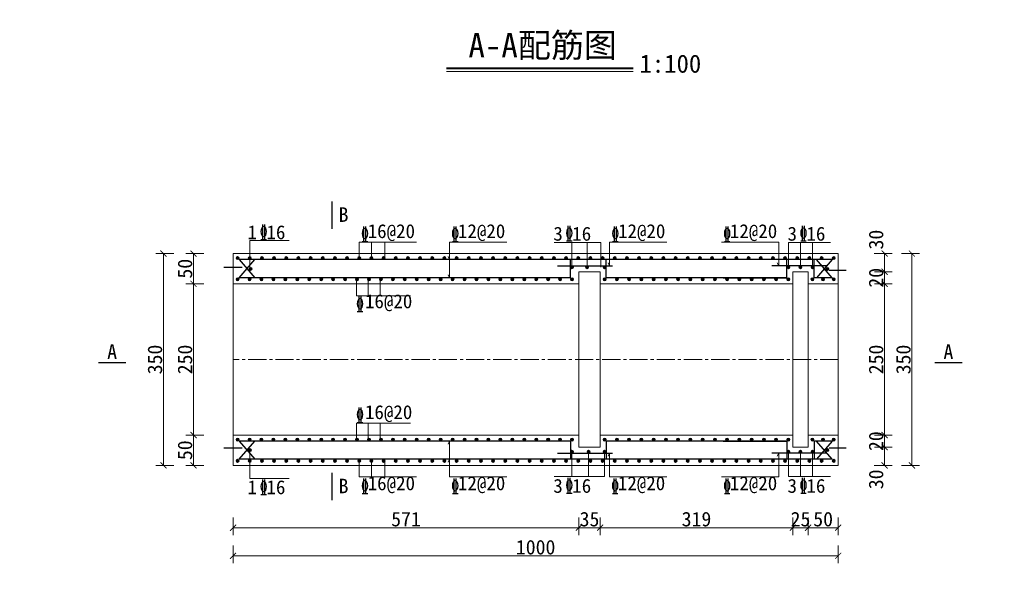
# Model space of a CAD drawing. Extents: x -13074 to 1448651, y 3648755 to 8081248.
# Tile 104 of 173: x 560778 to 560940, y 3858561 to 3858653. Entities that reach past the tile are written whole.
import ezdxf

# ---------------------------------------------------------------- set-up
doc = ezdxf.new("R2010")
doc.units = 0
doc.header["$PDMODE"] = 32
doc.header["$PDSIZE"] = 0.2
doc.linetypes.add('CENTER2', pattern=[1.125, 0.75, -0.125, 0.125, -0.125])
doc.layers.get('0').update_dxf_attribs({"linetype": 'CONTINUOUS'})
doc.layers.get('Defpoints').update_dxf_attribs({"linetype": 'CONTINUOUS'})
for name, color, linetype, lineweight in [('0.09标注线', 3, 'CONTINUOUS', 9), ('0.13填充', 8, 'CONTINUOUS', 9), ('0.30粗线', 7, 'CONTINUOUS', 30), ('0.30红', 1, 'CONTINUOUS', 30), ('文字', 7, 'CONTINUOUS', 15), ('新建路', 7, 'CONTINUOUS', 40), ('细实线', 3, 'CONTINUOUS', 20)]:
    doc.layers.add(name, color=color, linetype=linetype, lineweight=lineweight)
doc.layers.add('PUB_DIM', color=3, linetype='CONTINUOUS')
doc.styles.add('-仿宋_GB2312', font='FangSong_GB2312.ttf')
doc.styles.add('CHX-1', font='tssdeng.shx', dxfattribs={"width": 0.7, "height": 300, "bigfont": 'atssdchn.shx'})
doc.styles.add('TSSD_Dimension', font='tssdeng.shx', dxfattribs={"width": 0.7, "bigfont": '1hztxt.shx'})
doc.dimstyles.new('TSSD_100_100', dxfattribs={"dimtxt": 300, "dimasz": 100, "dimexe": 100, "dimexo": 250, "dimgap": 100, "dimtad": 1, "dimdec": 0, "dimzin": 0, "dimdsep": 46, "dimtxsty": 'TSSD_Dimension', "dimblk": 'ARCHTICK', "dimcen": 0, "dimdle": 100, "dimclrt": 7, "dimadec": 0, "dimazin": 0, "dimtfac": 1, "dimtdec": 0, "dimtix": 1, "dimtmove": 2, "dimatfit": 3, "dimfxl": 1, "dimtolj": 1, "dimtzin": 0, "dimarcsym": 0})
doc.dimstyles.new('zzzz STANDARD', dxfattribs={"dimtxt": 2.3, "dimasz": 1, "dimexe": 1.25, "dimexo": 1.5, "dimgap": 0.2, "dimtad": 1, "dimdec": 0, "dimlfac": 10, "dimzin": 0, "dimdsep": 46, "dimtxsty": '-仿宋_GB2312', "dimblk": 'ARCHTICK', "dimcen": 0.09, "dimadec": 0, "dimazin": 0, "dimtfac": 1, "dimtdec": 0, "dimtix": 1, "dimtmove": 2, "dimatfit": 3, "dimfxl": 1.7, "dimfxlon": 1, "dimtolj": 1, "dimtzin": 0, "dimlwd": 9, "dimlwe": 9, "dimarcsym": 0})

# ---------------------------------------------------------------- blocks, each defined once
blk = doc.blocks.new('_ARCHTICK')
at = {"color": 0, "linetype": 'ByBlock', "const_width": 0.15}
blk.add_lwpolyline([(-0.5, -0.5), (0.5, 0.5)], dxfattribs=at)
blk = doc.blocks.new('*D2534')
at = {"layer": 'Defpoints', "color": 0, "linetype": 'Continuous', "lineweight": 13}
for p in [(560905.51, 3858582.75, -0.66), (560908.02, 3858582.75, -1.2), (560908.02, 3858569.45)]:
    blk.add_point(p, dxfattribs=at)
at = {"layer": '新建路', "color": 0, "linetype": 'Continuous', "lineweight": 9}
for p, q in [((560905.51, 3858571.15), (560905.51, 3858568.2)), ((560908.02, 3858571.14), (560908.02, 3858568.2)), ((560905.51, 3858569.45), (560904.51, 3858569.45)), ((560905.51, 3858569.45), (560908.02, 3858569.45)), ((560908.02, 3858569.45), (560909.02, 3858569.45))]:
    blk.add_line(p, q, dxfattribs=at)
blk.add_blockref('_ARCHTICK', (560905.51, 3858569.45), dxfattribs=at)
at = {"layer": '新建路', "color": 0, "linetype": 'Continuous', "lineweight": 9, "rotation": 180}
blk.add_blockref('_ARCHTICK', (560908.02, 3858569.45), dxfattribs=at)
at = {"layer": '新建路', "color": 0, "linetype": 'Continuous', "lineweight": 13, "insert": (560906.77, 3858570.85), "char_height": 2.4, "attachment_point": 5, "style": '-仿宋_GB2312'}
blk.add_mtext('\\A1;25', dxfattribs=at)
blk = doc.blocks.new('*D2536')
at = {"layer": 'Defpoints', "color": 0, "linetype": 'Continuous', "lineweight": 13}
for p in [(560813.01, 3858579.75, -0.06), (560913.01, 3858579.75), (560813.01, 3858564.81)]:
    blk.add_point(p, dxfattribs=at)
at = {"layer": '新建路', "color": 0, "linetype": 'Continuous', "lineweight": 9}
for p, q in [((560813.01, 3858566.51), (560813.01, 3858563.56)), ((560913.01, 3858566.51), (560913.01, 3858563.56)), ((560913.01, 3858564.81), (560813.01, 3858564.81))]:
    blk.add_line(p, q, dxfattribs=at)
at = {"layer": '新建路', "color": 0, "linetype": 'Continuous', "lineweight": 9, "rotation": 180}
blk.add_blockref('_ARCHTICK', (560813.01, 3858564.81), dxfattribs=at)
at = {"layer": '新建路', "color": 0, "linetype": 'Continuous', "lineweight": 9}
blk.add_blockref('_ARCHTICK', (560913.01, 3858564.81), dxfattribs=at)
at = {"layer": '新建路', "color": 0, "linetype": 'Continuous', "lineweight": 13, "insert": (560863.01, 3858566.21), "char_height": 2.4, "attachment_point": 5, "style": '-仿宋_GB2312'}
blk.add_mtext('\\A1;1000', dxfattribs=at)
blk = doc.blocks.new('*D2537')
at = {"layer": 'Defpoints', "color": 0, "linetype": 'Continuous', "lineweight": 13}
for p in [(560813.01, 3858614.75, -0.06), (560806.48, 3858609.75), (560813.01, 3858609.75, -0.06)]:
    blk.add_point(p, dxfattribs=at)
at = {"layer": '新建路', "color": 0, "linetype": 'Continuous', "lineweight": 9}
for p, q in [((560808.18, 3858614.75), (560805.23, 3858614.75)), ((560806.48, 3858614.75), (560806.48, 3858609.75)), ((560808.18, 3858609.75), (560805.23, 3858609.75))]:
    blk.add_line(p, q, dxfattribs=at)
for p, rotation in [((560806.48, 3858614.75), 90), ((560806.48, 3858609.75), 270)]:
    blk.add_blockref('_ARCHTICK', p, dxfattribs=dict(at, rotation=rotation))
at = {"layer": '新建路', "color": 0, "linetype": 'Continuous', "lineweight": 13, "insert": (560805.08, 3858612.25), "char_height": 2.4, "attachment_point": 5, "rotation": 90, "style": '-仿宋_GB2312'}
blk.add_mtext('\\A1;50', dxfattribs=at)
blk = doc.blocks.new('*D2538')
at = {"layer": 'Defpoints', "color": 0, "linetype": 'Continuous', "lineweight": 13}
for p in [(560813.01, 3858609.75, -0.06), (560806.48, 3858584.75), (560813.01, 3858584.75, -0.06)]:
    blk.add_point(p, dxfattribs=at)
at = {"layer": '新建路', "color": 0, "linetype": 'Continuous', "lineweight": 9}
for p, q in [((560808.18, 3858609.75), (560805.23, 3858609.75)), ((560806.48, 3858609.75), (560806.48, 3858584.75)), ((560808.18, 3858584.75), (560805.23, 3858584.75))]:
    blk.add_line(p, q, dxfattribs=at)
for p, rotation in [((560806.48, 3858609.75), 90), ((560806.48, 3858584.75), 270)]:
    blk.add_blockref('_ARCHTICK', p, dxfattribs=dict(at, rotation=rotation))
at = {"layer": '新建路', "color": 0, "linetype": 'Continuous', "lineweight": 13, "insert": (560805.08, 3858597.25), "char_height": 2.4, "attachment_point": 5, "rotation": 90, "style": '-仿宋_GB2312'}
blk.add_mtext('\\A1;250', dxfattribs=at)
blk = doc.blocks.new('*D2539')
at = {"layer": 'Defpoints', "color": 0, "linetype": 'Continuous', "lineweight": 13}
for p in [(560813.01, 3858584.75, -0.06), (560806.48, 3858579.75), (560813.01, 3858579.75, -0.06)]:
    blk.add_point(p, dxfattribs=at)
at = {"layer": '新建路', "color": 0, "linetype": 'Continuous', "lineweight": 9}
for p, q in [((560808.18, 3858584.75), (560805.23, 3858584.75)), ((560806.48, 3858584.75), (560806.48, 3858579.75)), ((560808.18, 3858579.75), (560805.23, 3858579.75))]:
    blk.add_line(p, q, dxfattribs=at)
for p, rotation in [((560806.48, 3858584.75), 90), ((560806.48, 3858579.75), 270)]:
    blk.add_blockref('_ARCHTICK', p, dxfattribs=dict(at, rotation=rotation))
at = {"layer": '新建路', "color": 0, "linetype": 'Continuous', "lineweight": 13, "insert": (560805.08, 3858582.25), "char_height": 2.4, "attachment_point": 5, "rotation": 90, "style": '-仿宋_GB2312'}
blk.add_mtext('\\A1;50', dxfattribs=at)
blk = doc.blocks.new('*D2541')
at = {"layer": 'Defpoints', "color": 0, "linetype": 'Continuous', "lineweight": 13}
for p in [(560913.01, 3858614.75), (560908.02, 3858611.75, -1.2), (560920.67, 3858611.75)]:
    blk.add_point(p, dxfattribs=at)
at = {"layer": '新建路', "color": 0, "linetype": 'Continuous', "lineweight": 9}
for p, q in [((560918.97, 3858614.75), (560921.92, 3858614.75)), ((560920.67, 3858614.75), (560920.67, 3858611.75)), ((560918.98, 3858611.75), (560921.92, 3858611.75))]:
    blk.add_line(p, q, dxfattribs=at)
for p, rotation in [((560920.67, 3858614.75), 90), ((560920.67, 3858611.75), 270)]:
    blk.add_blockref('_ARCHTICK', p, dxfattribs=dict(at, rotation=rotation))
at = {"layer": '新建路', "color": 0, "linetype": 'Continuous', "lineweight": 13, "insert": (560919.27, 3858617.06), "char_height": 2.4, "attachment_point": 5, "rotation": 90, "style": '-仿宋_GB2312'}
blk.add_mtext('\\A1;30', dxfattribs=at)
blk = doc.blocks.new('*D2542')
at = {"layer": 'Defpoints', "color": 0, "linetype": 'Continuous', "lineweight": 13}
for p in [(560908.02, 3858611.75, -1.2), (560913.01, 3858609.75, -1.04), (560920.67, 3858609.75)]:
    blk.add_point(p, dxfattribs=at)
at = {"layer": '新建路', "color": 0, "linetype": 'Continuous', "lineweight": 9}
for p, q in [((560918.98, 3858611.75), (560921.92, 3858611.75)), ((560920.67, 3858611.75), (560920.67, 3858612.75)), ((560920.67, 3858611.75), (560920.67, 3858609.75)), ((560918.99, 3858609.75), (560921.92, 3858609.75)), ((560920.67, 3858609.75), (560920.67, 3858608.75))]:
    blk.add_line(p, q, dxfattribs=at)
for p, rotation in [((560920.67, 3858611.75), 270), ((560920.67, 3858609.75), 90)]:
    blk.add_blockref('_ARCHTICK', p, dxfattribs=dict(at, rotation=rotation))
at = {"layer": '新建路', "color": 0, "linetype": 'Continuous', "lineweight": 13, "insert": (560919.27, 3858610.75), "char_height": 2.4, "attachment_point": 5, "rotation": 90, "style": '-仿宋_GB2312'}
blk.add_mtext('\\A1;20', dxfattribs=at)
blk = doc.blocks.new('*D2543')
at = {"layer": 'Defpoints', "color": 0, "linetype": 'Continuous', "lineweight": 13}
for p in [(560913.01, 3858609.75, -1.04), (560913.02, 3858584.75, -0.6), (560920.67, 3858584.75)]:
    blk.add_point(p, dxfattribs=at)
at = {"layer": '新建路', "color": 0, "linetype": 'Continuous', "lineweight": 9}
for p, q in [((560918.99, 3858609.75), (560921.92, 3858609.75)), ((560920.67, 3858609.75), (560920.67, 3858584.75)), ((560918.98, 3858584.75), (560921.92, 3858584.75))]:
    blk.add_line(p, q, dxfattribs=at)
for p, rotation in [((560920.67, 3858609.75), 90), ((560920.67, 3858584.75), 270)]:
    blk.add_blockref('_ARCHTICK', p, dxfattribs=dict(at, rotation=rotation))
at = {"layer": '新建路', "color": 0, "linetype": 'Continuous', "lineweight": 13, "insert": (560919.27, 3858597.25), "char_height": 2.4, "attachment_point": 5, "rotation": 90, "style": '-仿宋_GB2312'}
blk.add_mtext('\\A1;250', dxfattribs=at)
blk = doc.blocks.new('*D2544')
at = {"layer": 'Defpoints', "color": 0, "linetype": 'Continuous', "lineweight": 13}
for p in [(560913.02, 3858584.75, -0.6), (560908.02, 3858582.75, -1.2), (560920.67, 3858582.75)]:
    blk.add_point(p, dxfattribs=at)
at = {"layer": '新建路', "color": 0, "linetype": 'Continuous', "lineweight": 9}
for p, q in [((560920.67, 3858584.75), (560920.67, 3858585.75)), ((560918.98, 3858584.75), (560921.92, 3858584.75)), ((560920.67, 3858584.75), (560920.67, 3858582.75)), ((560918.98, 3858582.75), (560921.92, 3858582.75)), ((560920.67, 3858582.75), (560920.67, 3858581.75))]:
    blk.add_line(p, q, dxfattribs=at)
for p, rotation in [((560920.67, 3858584.75), 270), ((560920.67, 3858582.75), 90)]:
    blk.add_blockref('_ARCHTICK', p, dxfattribs=dict(at, rotation=rotation))
at = {"layer": '新建路', "color": 0, "linetype": 'Continuous', "lineweight": 13, "insert": (560919.27, 3858583.75), "char_height": 2.4, "attachment_point": 5, "rotation": 90, "style": '-仿宋_GB2312'}
blk.add_mtext('\\A1;20', dxfattribs=at)
blk = doc.blocks.new('*D1656')
at = {"layer": 'Defpoints', "color": 0, "lineweight": 13}
for p in [(795706, 267581), (795535, 266220), (795733, 266164), (795134, 265865), (795134, 265865)]:
    blk.add_point(p, dxfattribs=at)
at = {"layer": 'PUB_DIM', "color": 0, "lineweight": -2}
blk.add_arc((795134, 265865), 536, 26.5651, 71.5651, dxfattribs=at)
at = {"layer": 'PUB_DIM', "color": 0, "lineweight": -2, "xscale": 100, "yscale": 100, "zscale": 100}
for p, rotation in [((795303, 266373), 161.5650511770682), ((795614, 266104), 296.5650511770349)]:
    blk.add_blockref('_ARCHTICK', p, dxfattribs=dict(at, rotation=rotation))
blk = doc.blocks.new('*D1800')
at = {"layer": 'Defpoints', "color": 0, "linetype": 'Continuous', "lineweight": 13}
for p in [(560908.02, 3858582.75, -1.2), (560920.67, 3858582.75), (560913.01, 3858579.75)]:
    blk.add_point(p, dxfattribs=at)
at = {"layer": '新建路', "color": 0, "linetype": 'Continuous', "lineweight": 9}
for p, q in [((560918.98, 3858582.75), (560921.92, 3858582.75)), ((560920.67, 3858579.75), (560920.67, 3858582.75)), ((560918.97, 3858579.75), (560921.92, 3858579.75))]:
    blk.add_line(p, q, dxfattribs=at)
for p, rotation in [((560920.67, 3858582.75), 90), ((560920.67, 3858579.75), 270)]:
    blk.add_blockref('_ARCHTICK', p, dxfattribs=dict(at, rotation=rotation))
at = {"layer": '新建路', "color": 0, "linetype": 'Continuous', "lineweight": 13, "insert": (560919.27, 3858577.44), "char_height": 2.4, "attachment_point": 5, "rotation": 90, "style": '-仿宋_GB2312'}
blk.add_mtext('\\A1;30', dxfattribs=at)
blk = doc.blocks.new('123')
at = {"layer": 'PUB_DIM', "color": 7}
dim = blk.add_angular_dim_2l(base=(795535.2, 266220.4), line1=((795732.5, 266163.8), (795133.8, 265864.5)), line2=((795133.8, 265864.5), (795706, 267580.9)), text=' ', dimstyle='TSSD_100_100', dxfattribs=at)
dim.commit()
dim.dimension.update_dxf_attribs({"geometry": '*D1656', "text_midpoint": (426562.1, 722353.3)})

msp = doc.modelspace()

# ---------------------------------------------------------------- hatches: boundary and pattern name
at = {"layer": '0.13填充', "ltscale": 0.005}
for points in [[(560813.512, 3858613.997, -1), (560814.012, 3858613.997, -1)], [(560816.023, 3858613.997, 1), (560815.523, 3858613.997, 1)], [(560818.033, 3858613.997, 1), (560817.533, 3858613.997, 1)], [(560820.043, 3858613.997, 1), (560819.543, 3858613.997, 1)], [(560822.054, 3858613.997, 1), (560821.554, 3858613.997, 1)], [(560824.064, 3858613.997, 1), (560823.564, 3858613.997, 1)], [(560826.074, 3858613.997, 1), (560825.574, 3858613.997, 1)], [(560828.084, 3858613.997, 1), (560827.584, 3858613.997, 1)], [(560830.095, 3858613.997, 1), (560829.595, 3858613.997, 1)], [(560832.105, 3858613.997, 1), (560831.605, 3858613.997, 1)], [(560834.115, 3858613.997, 1), (560833.615, 3858613.997, 1)], [(560836.126, 3858613.997, 1), (560835.626, 3858613.997, 1)], [(560838.136, 3858613.997, 1), (560837.636, 3858613.997, 1)], [(560840.146, 3858613.997, 1), (560839.646, 3858613.997, 1)], [(560842.157, 3858613.997, 1), (560841.657, 3858613.997, 1)], [(560844.167, 3858613.997, 1), (560843.667, 3858613.997, 1)], [(560846.177, 3858613.997, 1), (560845.677, 3858613.997, 1)], [(560848.187, 3858613.997, 1), (560847.687, 3858613.997, 1)], [(560850.198, 3858613.997, 1), (560849.698, 3858613.997, 1)], [(560852.208, 3858613.997, 1), (560851.708, 3858613.997, 1)], [(560854.218, 3858613.997, 1), (560853.718, 3858613.997, 1)], [(560856.229, 3858613.997, 1), (560855.729, 3858613.997, 1)], [(560858.239, 3858613.997, 1), (560857.739, 3858613.997, 1)], [(560860.249, 3858613.997, 1), (560859.749, 3858613.997, 1)], [(560862.26, 3858613.997, 1), (560861.76, 3858613.997, 1)], [(560864.27, 3858613.997, 1), (560863.77, 3858613.997, 1)], [(560866.28, 3858613.997, 1), (560865.78, 3858613.997, 1)], [(560868.291, 3858613.997, 1), (560867.791, 3858613.997, 1)], [(560870.301, 3858613.997, 1), (560869.801, 3858613.997, 1)], [(560872.311, 3858613.997, 1), (560871.811, 3858613.997, 1)], [(560874.321, 3858613.997, 1), (560873.821, 3858613.997, 1)], [(560876.332, 3858613.997, 1), (560875.832, 3858613.997, 1)], [(560878.342, 3858613.997, 1), (560877.842, 3858613.997, 1)], [(560880.352, 3858613.997, 1), (560879.852, 3858613.997, 1)], [(560882.363, 3858613.997, 1), (560881.863, 3858613.997, 1)], [(560884.373, 3858613.997, 1), (560883.873, 3858613.997, 1)], [(560886.383, 3858613.997, 1), (560885.883, 3858613.997, 1)], [(560888.394, 3858613.997, 1), (560887.894, 3858613.997, 1)], [(560890.404, 3858613.997, 1), (560889.904, 3858613.997, 1)], [(560892.414, 3858613.997, 1), (560891.914, 3858613.997, 1)], [(560894.424, 3858613.997, 1), (560893.924, 3858613.997, 1)], [(560896.435, 3858613.997, 1), (560895.935, 3858613.997, 1)], [(560898.445, 3858613.997, 1), (560897.945, 3858613.997, 1)], [(560900.455, 3858613.997, 1), (560899.955, 3858613.997, 1)], [(560902.466, 3858613.997, 1), (560901.966, 3858613.997, 1)], [(560904.476, 3858613.997, 1), (560903.976, 3858613.997, 1)], [(560906.486, 3858613.997, 1), (560905.986, 3858613.997, 1)], [(560908.497, 3858613.997, 1), (560907.997, 3858613.997, 1)], [(560910.507, 3858613.997, 1), (560910.007, 3858613.997, 1)], [(560912.517, 3858613.997, 1), (560912.017, 3858613.997, 1)], [(560815.653, 3858612.222, 1), (560816.153, 3858612.222, 1)], [(560869.266, 3858612.495, 1), (560868.766, 3858612.495, 1)], [(560871.26, 3858612.495, -1), (560871.76, 3858612.495, -1)], [(560874.162, 3858612.495, -1), (560874.662, 3858612.495, -1)], [(560905.016, 3858612.495, 1), (560904.516, 3858612.495, 1)], [(560907.016, 3858612.495, 1), (560906.516, 3858612.495, 1)], [(560908.514, 3858612.495, -1), (560909.014, 3858612.495, -1)], [(560911.472, 3858612.222, -1), (560910.972, 3858612.222, -1)], [(560813.512, 3858610.497, 1), (560814.012, 3858610.497, 1)], [(560815.486, 3858610.497, 1), (560815.986, 3858610.497, 1)], [(560817.46, 3858610.497, 1), (560817.96, 3858610.497, 1)], [(560819.433, 3858610.497, 1), (560819.933, 3858610.497, 1)], [(560821.407, 3858610.497, 1), (560821.907, 3858610.497, 1)], [(560823.381, 3858610.497, 1), (560823.881, 3858610.497, 1)], [(560825.355, 3858610.497, 1), (560825.855, 3858610.497, 1)], [(560827.328, 3858610.497, 1), (560827.828, 3858610.497, 1)], [(560829.302, 3858610.497, 1), (560829.802, 3858610.497, 1)], [(560831.276, 3858610.497, 1), (560831.776, 3858610.497, 1)], [(560833.249, 3858610.497, 1), (560833.749, 3858610.497, 1)], [(560835.223, 3858610.497, 1), (560835.723, 3858610.497, 1)], [(560837.197, 3858610.497, 1), (560837.697, 3858610.497, 1)], [(560839.171, 3858610.497, 1), (560839.671, 3858610.497, 1)], [(560841.144, 3858610.497, 1), (560841.644, 3858610.497, 1)], [(560843.118, 3858610.497, 1), (560843.618, 3858610.497, 1)], [(560845.092, 3858610.497, 1), (560845.592, 3858610.497, 1)], [(560847.065, 3858610.497, 1), (560847.565, 3858610.497, 1)], [(560849.039, 3858610.497, 1), (560849.539, 3858610.497, 1)], [(560851.013, 3858610.497, 1), (560851.513, 3858610.497, 1)], [(560852.987, 3858610.497, 1), (560853.487, 3858610.497, 1)], [(560854.96, 3858610.497, 1), (560855.46, 3858610.497, 1)], [(560856.934, 3858610.497, 1), (560857.434, 3858610.497, 1)], [(560858.908, 3858610.497, 1), (560859.408, 3858610.497, 1)], [(560860.881, 3858610.497, 1), (560861.381, 3858610.497, 1)], [(560862.855, 3858610.497, 1), (560863.355, 3858610.497, 1)], [(560864.829, 3858610.497, 1), (560865.329, 3858610.497, 1)], [(560866.803, 3858610.497, 1), (560867.303, 3858610.497, 1)], [(560868.776, 3858610.497, 1), (560869.276, 3858610.497, 1)], [(560874.162, 3858610.495, -1), (560874.662, 3858610.495, -1)], [(560876.186, 3858610.495, -1), (560876.686, 3858610.495, -1)], [(560878.209, 3858610.495, -1), (560878.709, 3858610.495, -1)], [(560880.233, 3858610.495, -1), (560880.733, 3858610.495, -1)], [(560882.256, 3858610.495, -1), (560882.756, 3858610.495, -1)], [(560884.28, 3858610.495, -1), (560884.78, 3858610.495, -1)], [(560886.304, 3858610.495, -1), (560886.804, 3858610.495, -1)], [(560888.327, 3858610.495, -1), (560888.827, 3858610.495, -1)], [(560890.351, 3858610.495, -1), (560890.851, 3858610.495, -1)], [(560892.374, 3858610.495, -1), (560892.874, 3858610.495, -1)], [(560894.398, 3858610.495, -1), (560894.898, 3858610.495, -1)], [(560896.422, 3858610.495, -1), (560896.922, 3858610.495, -1)], [(560898.445, 3858610.495, -1), (560898.945, 3858610.495, -1)], [(560900.469, 3858610.495, -1), (560900.969, 3858610.495, -1)], [(560902.492, 3858610.495, -1), (560902.992, 3858610.495, -1)], [(560905.016, 3858610.495, 1), (560904.516, 3858610.495, 1)], [(560909.003, 3858610.497, -1), (560908.503, 3858610.497, -1)], [(560910.751, 3858610.497, -1), (560910.251, 3858610.497, -1)], [(560912.517, 3858610.497, -1), (560912.017, 3858610.497, -1)], [(560813.512, 3858583.997, -1), (560814.012, 3858583.997, -1)], [(560815.486, 3858583.997, -1), (560815.986, 3858583.997, -1)], [(560817.46, 3858583.997, -1), (560817.96, 3858583.997, -1)], [(560819.433, 3858583.997, -1), (560819.933, 3858583.997, -1)], [(560821.407, 3858583.997, -1), (560821.907, 3858583.997, -1)], [(560823.381, 3858583.997, -1), (560823.881, 3858583.997, -1)], [(560825.355, 3858583.997, -1), (560825.855, 3858583.997, -1)], [(560827.328, 3858583.997, -1), (560827.828, 3858583.997, -1)], [(560829.302, 3858583.997, -1), (560829.802, 3858583.997, -1)], [(560831.276, 3858583.997, -1), (560831.776, 3858583.997, -1)], [(560833.249, 3858583.997, -1), (560833.749, 3858583.997, -1)], [(560835.223, 3858583.997, -1), (560835.723, 3858583.997, -1)], [(560837.197, 3858583.997, -1), (560837.697, 3858583.997, -1)], [(560839.171, 3858583.997, -1), (560839.671, 3858583.997, -1)], [(560841.144, 3858583.997, -1), (560841.644, 3858583.997, -1)], [(560843.118, 3858583.997, -1), (560843.618, 3858583.997, -1)], [(560845.092, 3858583.997, -1), (560845.592, 3858583.997, -1)], [(560847.065, 3858583.997, -1), (560847.565, 3858583.997, -1)], [(560849.039, 3858583.997, -1), (560849.539, 3858583.997, -1)], [(560851.013, 3858583.997, -1), (560851.513, 3858583.997, -1)], [(560852.987, 3858583.997, -1), (560853.487, 3858583.997, -1)], [(560854.96, 3858583.997, -1), (560855.46, 3858583.997, -1)], [(560856.934, 3858583.997, -1), (560857.434, 3858583.997, -1)], [(560858.908, 3858583.997, -1), (560859.408, 3858583.997, -1)], [(560860.881, 3858583.997, -1), (560861.381, 3858583.997, -1)], [(560862.855, 3858583.997, -1), (560863.355, 3858583.997, -1)], [(560864.829, 3858583.997, -1), (560865.329, 3858583.997, -1)], [(560866.803, 3858583.997, -1), (560867.303, 3858583.997, -1)], [(560868.776, 3858583.997, -1), (560869.276, 3858583.997, -1)], [(560874.162, 3858583.999, 1), (560874.662, 3858583.999, 1)], [(560876.186, 3858583.999, 1), (560876.686, 3858583.999, 1)], [(560878.209, 3858583.999, 1), (560878.709, 3858583.999, 1)], [(560880.233, 3858583.999, 1), (560880.733, 3858583.999, 1)], [(560882.256, 3858583.999, 1), (560882.756, 3858583.999, 1)], [(560884.28, 3858583.999, 1), (560884.78, 3858583.999, 1)], [(560886.304, 3858583.999, 1), (560886.804, 3858583.999, 1)], [(560888.327, 3858583.999, 1), (560888.827, 3858583.999, 1)], [(560890.351, 3858583.999, 1), (560890.851, 3858583.999, 1)], [(560892.374, 3858583.999, 1), (560892.874, 3858583.999, 1)], [(560894.398, 3858583.999, 1), (560894.898, 3858583.999, 1)], [(560896.422, 3858583.999, 1), (560896.922, 3858583.999, 1)], [(560898.445, 3858583.999, 1), (560898.945, 3858583.999, 1)], [(560900.469, 3858583.999, 1), (560900.969, 3858583.999, 1)], [(560902.492, 3858583.999, 1), (560902.992, 3858583.999, 1)], [(560905.016, 3858583.999, -1), (560904.516, 3858583.999, -1)], [(560909.003, 3858583.997, 1), (560908.503, 3858583.997, 1)], [(560910.751, 3858583.997, 1), (560910.251, 3858583.997, 1)], [(560912.517, 3858583.997, 1), (560912.017, 3858583.997, 1)], [(560815.536, 3858582.272, -1), (560816.036, 3858582.272, -1)], [(560869.266, 3858581.999, -1), (560868.766, 3858581.999, -1)], [(560871.503, 3858581.999, 1), (560872.003, 3858581.999, 1)], [(560874.162, 3858581.999, 1), (560874.662, 3858581.999, 1)], [(560905.016, 3858581.999, -1), (560904.516, 3858581.999, -1)], [(560907.016, 3858581.999, -1), (560906.516, 3858581.999, -1)], [(560908.514, 3858581.999, 1), (560909.014, 3858581.999, 1)], [(560911.472, 3858582.272, 1), (560910.972, 3858582.272, 1)], [(560813.512, 3858580.497, 1), (560814.012, 3858580.497, 1)], [(560816.023, 3858580.497, -1), (560815.523, 3858580.497, -1)], [(560818.033, 3858580.497, -1), (560817.533, 3858580.497, -1)], [(560820.043, 3858580.497, -1), (560819.543, 3858580.497, -1)], [(560822.054, 3858580.497, -1), (560821.554, 3858580.497, -1)], [(560824.064, 3858580.497, -1), (560823.564, 3858580.497, -1)], [(560826.074, 3858580.497, -1), (560825.574, 3858580.497, -1)], [(560828.084, 3858580.497, -1), (560827.584, 3858580.497, -1)], [(560830.095, 3858580.497, -1), (560829.595, 3858580.497, -1)], [(560832.105, 3858580.497, -1), (560831.605, 3858580.497, -1)], [(560834.115, 3858580.497, -1), (560833.615, 3858580.497, -1)], [(560836.126, 3858580.497, -1), (560835.626, 3858580.497, -1)], [(560838.136, 3858580.497, -1), (560837.636, 3858580.497, -1)], [(560840.146, 3858580.497, -1), (560839.646, 3858580.497, -1)], [(560842.157, 3858580.497, -1), (560841.657, 3858580.497, -1)], [(560844.167, 3858580.497, -1), (560843.667, 3858580.497, -1)], [(560846.177, 3858580.497, -1), (560845.677, 3858580.497, -1)], [(560848.187, 3858580.497, -1), (560847.687, 3858580.497, -1)], [(560850.198, 3858580.497, -1), (560849.698, 3858580.497, -1)], [(560852.208, 3858580.497, -1), (560851.708, 3858580.497, -1)], [(560854.218, 3858580.497, -1), (560853.718, 3858580.497, -1)], [(560856.229, 3858580.497, -1), (560855.729, 3858580.497, -1)], [(560858.239, 3858580.497, -1), (560857.739, 3858580.497, -1)], [(560860.249, 3858580.497, -1), (560859.749, 3858580.497, -1)], [(560862.26, 3858580.497, -1), (560861.76, 3858580.497, -1)], [(560864.27, 3858580.497, -1), (560863.77, 3858580.497, -1)], [(560866.28, 3858580.497, -1), (560865.78, 3858580.497, -1)], [(560868.291, 3858580.497, -1), (560867.791, 3858580.497, -1)], [(560870.301, 3858580.497, -1), (560869.801, 3858580.497, -1)], [(560872.311, 3858580.497, -1), (560871.811, 3858580.497, -1)], [(560874.321, 3858580.497, -1), (560873.821, 3858580.497, -1)], [(560876.332, 3858580.497, -1), (560875.832, 3858580.497, -1)], [(560878.342, 3858580.497, -1), (560877.842, 3858580.497, -1)], [(560880.352, 3858580.497, -1), (560879.852, 3858580.497, -1)], [(560882.363, 3858580.497, -1), (560881.863, 3858580.497, -1)], [(560884.373, 3858580.497, -1), (560883.873, 3858580.497, -1)], [(560886.383, 3858580.497, -1), (560885.883, 3858580.497, -1)], [(560888.394, 3858580.497, -1), (560887.894, 3858580.497, -1)], [(560890.404, 3858580.497, -1), (560889.904, 3858580.497, -1)], [(560892.414, 3858580.497, -1), (560891.914, 3858580.497, -1)], [(560894.424, 3858580.497, -1), (560893.924, 3858580.497, -1)], [(560896.435, 3858580.497, -1), (560895.935, 3858580.497, -1)], [(560898.445, 3858580.497, -1), (560897.945, 3858580.497, -1)], [(560900.455, 3858580.497, -1), (560899.955, 3858580.497, -1)], [(560902.466, 3858580.497, -1), (560901.966, 3858580.497, -1)], [(560904.476, 3858580.497, -1), (560903.976, 3858580.497, -1)], [(560906.486, 3858580.497, -1), (560905.986, 3858580.497, -1)], [(560908.497, 3858580.497, -1), (560907.997, 3858580.497, -1)], [(560910.507, 3858580.497, -1), (560910.007, 3858580.497, -1)], [(560912.517, 3858580.497, -1), (560912.017, 3858580.497, -1)]]:
    msp.add_hatch(color=4, dxfattribs=at).paths.add_polyline_path(points)

# ---------------------------------------------------------------- linework, layer by layer
at = {"layer": '0.09标注线', "color": 3}
for p, q in [((560815.786, 3858616.929), (560822.275, 3858616.929)), ((560815.786, 3858612.222), (560815.786, 3858616.929)), ((560833.865, 3858616.651, 1.398), (560833.865, 3858613.997, 1.398)), ((560833.865, 3858616.651, 1.398), (560843.325, 3858616.651, 1.398)), ((560835.876, 3858616.651, 1.398), (560835.876, 3858613.997, 1.398)), ((560838.107, 3858616.651, 1.388), (560838.107, 3858613.997, 1.388)), ((560848.78, 3858616.653, 0.377), (560848.78, 3858610.747, 0.377)), ((560848.78, 3858616.653, 0.377), (560858.239, 3858616.653, 0.377)), ((560866.071, 3858616.599, 1.721), (560873.778, 3858616.599, 0.877)), ((560869.016, 3858612.495, 1.721), (560869.016, 3858616.599, 1.721)), ((560871.51, 3858612.495, 1.721), (560871.51, 3858616.599, 1.721)), ((560873.778, 3858612.495, 0.877), (560873.778, 3858616.599, 0.877)), ((560875.232, 3858616.653, 2.289), (560875.232, 3858612.747, 2.289)), ((560875.232, 3858616.653, 2.289), (560884.691, 3858616.653, 2.289)), ((560893.713, 3858616.649, 2.289), (560903.172, 3858616.649, 2.289)), ((560903.172, 3858616.649, 2.289), (560903.172, 3858612.743, 2.289)), ((560904.766, 3858616.599, -0.103), (560911.708, 3858616.599, -0.103)), ((560904.766, 3858612.495, -0.103), (560904.766, 3858616.599, -0.103)), ((560906.764, 3858612.495, -0.103), (560906.764, 3858616.599, -0.103)), ((560908.764, 3858612.495, -0.103), (560908.764, 3858616.599, -0.103)), ((560848.78, 3858613.747, 0.377), (560848.545, 3858614.241, 0.234)), ((560875.232, 3858612.747, 2.289), (560874.997, 3858613.241, 2.146)), ((560903.172, 3858612.743, 2.289), (560902.937, 3858613.237, 2.146)), ((560833.39, 3858610.497, 1.398), (560833.39, 3858607.79, 1.398)), ((560835.363, 3858610.497, 1.398), (560835.363, 3858607.79, 1.398)), ((560837.337, 3858610.497, 1.398), (560837.337, 3858607.79, 1.398)), ((560848.78, 3858610.747, 0.377), (560848.545, 3858611.241, 0.234)), ((560833.39, 3858607.79, 1.856), (560842.36, 3858607.79, 1.856)), ((560833.39, 3858586.704, 1.856), (560842.36, 3858586.704, 1.856)), ((560833.39, 3858583.997, 1.398), (560833.39, 3858586.704, 1.398)), ((560835.363, 3858583.997, 1.398), (560835.363, 3858586.704, 1.398)), ((560837.337, 3858583.997, 1.398), (560837.337, 3858586.704, 1.398)), ((560815.786, 3858582.272), (560815.786, 3858577.565)), ((560848.78, 3858583.747, 0.377), (560848.545, 3858583.253, 0.234)), ((560848.78, 3858577.841, 0.377), (560848.78, 3858583.747, 0.377)), ((560848.78, 3858580.747, 0.377), (560848.545, 3858580.253, 0.234)), ((560869.016, 3858581.999, 1.721), (560869.016, 3858577.895, 1.721)), ((560871.753, 3858581.999, 1.721), (560871.753, 3858577.895, 1.721)), ((560874.412, 3858581.999, 0.297), (560874.412, 3858577.895, 0.297)), ((560875.206, 3858581.747, 2.289), (560874.972, 3858581.253, 2.146)), ((560875.206, 3858577.841, 2.289), (560875.206, 3858581.747, 2.289)), ((560903.172, 3858581.751, 2.289), (560902.937, 3858581.257, 2.146)), ((560903.172, 3858577.845, 2.289), (560903.172, 3858581.751, 2.289)), ((560904.766, 3858581.999, -0.103), (560904.766, 3858577.895, -0.103)), ((560906.764, 3858581.999, -0.103), (560906.764, 3858577.895, -0.103)), ((560908.764, 3858581.999, -0.103), (560908.764, 3858577.895, -0.103)), ((560833.865, 3858577.842, 1.398), (560833.865, 3858580.497, 1.398)), ((560835.876, 3858577.842, 1.398), (560835.876, 3858580.497, 1.398)), ((560838.107, 3858577.842, 1.388), (560838.107, 3858580.497, 1.388)), ((560815.786, 3858577.565), (560822.275, 3858577.565)), ((560833.865, 3858577.842, 1.398), (560843.325, 3858577.842, 1.398)), ((560848.78, 3858577.841, 0.377), (560858.239, 3858577.841, 0.377)), ((560866.071, 3858577.895, 1.721), (560874.412, 3858577.895, 0.297)), ((560875.206, 3858577.841, 2.289), (560884.666, 3858577.841, 2.289)), ((560893.713, 3858577.845, 2.289), (560903.172, 3858577.845, 2.289)), ((560904.766, 3858577.895, -0.103), (560911.708, 3858577.895, -0.103))]:
    msp.add_line(p, q, dxfattribs=at)
at = {"layer": '0.13填充', "lineweight": 40, "ltscale": 0.005}
msp.add_line((560848.291, 3858645.413), (560879.139, 3858645.413), dxfattribs=at)
at = {"layer": '0.13填充', "ltscale": 0.005}
msp.add_line((560848.291, 3858644.866), (560879.139, 3858644.866), dxfattribs=at)
at = {"layer": '0.13填充', "color": 4, "ltscale": 0.005}
for centre in [(560813.762, 3858613.997, 1.398), (560815.773, 3858613.997, 1.398), (560817.783, 3858613.997, 1.398), (560819.793, 3858613.997, 1.398), (560821.804, 3858613.997, 1.398), (560823.814, 3858613.997, 1.398), (560825.824, 3858613.997, 1.398), (560827.834, 3858613.997, 1.398), (560829.845, 3858613.997, 1.398), (560831.855, 3858613.997, 1.398), (560833.865, 3858613.997, 1.398), (560835.876, 3858613.997, 1.398), (560837.886, 3858613.997, 1.398), (560839.896, 3858613.997, 1.398), (560841.907, 3858613.997, 1.398), (560843.917, 3858613.997, 1.398), (560845.927, 3858613.997, 1.398), (560847.937, 3858613.997, 1.398), (560849.948, 3858613.997, 1.398), (560851.958, 3858613.997, 1.398), (560853.968, 3858613.997, 1.398), (560855.979, 3858613.997, 1.398), (560857.989, 3858613.997, 1.398), (560859.999, 3858613.997, 1.398), (560862.01, 3858613.997, 1.398), (560864.02, 3858613.997, 1.398), (560866.03, 3858613.997, 1.398), (560868.041, 3858613.997, 1.398), (560870.051, 3858613.997, 1.398), (560872.061, 3858613.997, 1.398), (560874.071, 3858613.997, 1.398), (560876.082, 3858613.997, 1.398), (560878.092, 3858613.997, 1.398), (560880.102, 3858613.997, 1.398), (560882.113, 3858613.997, 1.398), (560884.123, 3858613.997, 1.398), (560886.133, 3858613.997, 1.398), (560888.144, 3858613.997, 1.398), (560890.154, 3858613.997, 1.398), (560892.164, 3858613.997, 1.398), (560894.174, 3858613.997, 1.398), (560896.185, 3858613.997, 1.398), (560898.195, 3858613.997, 1.398), (560900.205, 3858613.997, 1.398), (560902.216, 3858613.997, 1.398), (560904.226, 3858613.997, 1.398), (560906.236, 3858613.997, 1.398), (560908.247, 3858613.997, 1.398), (560910.257, 3858613.997, 1.398), (560912.267, 3858613.997, 1.398), (560815.903, 3858612.222), (560869.016, 3858612.495, 1.721), (560871.51, 3858612.495, 1.721), (560874.412, 3858612.495, 1.025), (560904.766, 3858612.495, 1.721), (560906.766, 3858612.495, 1.721), (560908.764, 3858612.495, 1.721), (560911.222, 3858612.222), (560813.762, 3858610.497, 1.398), (560815.736, 3858610.497, 1.398), (560817.71, 3858610.497, 1.398), (560819.683, 3858610.497, 1.398), (560821.657, 3858610.497, 1.398), (560823.631, 3858610.497, 1.398), (560825.605, 3858610.497, 1.398), (560827.578, 3858610.497, 1.398), (560829.552, 3858610.497, 1.398), (560831.526, 3858610.497, 1.398), (560833.499, 3858610.497, 1.398), (560835.473, 3858610.497, 1.398), (560837.447, 3858610.497, 1.398), (560839.421, 3858610.497, 1.398), (560841.394, 3858610.497, 1.398), (560843.368, 3858610.497, 1.398), (560845.342, 3858610.497, 1.398), (560847.315, 3858610.497, 1.398), (560849.289, 3858610.497, 1.398), (560851.263, 3858610.497, 1.398), (560853.237, 3858610.497, 1.398), (560855.21, 3858610.497, 1.398), (560857.184, 3858610.497, 1.398), (560859.158, 3858610.497, 1.398), (560861.131, 3858610.497, 1.398), (560863.105, 3858610.497, 1.398), (560865.079, 3858610.497, 1.398), (560867.053, 3858610.497, 1.398), (560869.026, 3858610.497, 1.398), (560874.412, 3858610.495, 0.64), (560876.436, 3858610.495, 0.64), (560878.459, 3858610.495, 0.64), (560880.483, 3858610.495, 0.64), (560882.506, 3858610.495, 0.64), (560884.53, 3858610.495, 0.64), (560886.554, 3858610.495, 0.64), (560888.577, 3858610.495, 0.64), (560890.601, 3858610.495, 0.64), (560892.624, 3858610.495, 0.64), (560894.648, 3858610.495, 0.64), (560896.672, 3858610.495, 0.64), (560898.695, 3858610.495, 0.64), (560900.719, 3858610.495, 0.64), (560902.742, 3858610.495, 0.64), (560904.766, 3858610.495, 1.336), (560908.753, 3858610.497, 1.398), (560910.501, 3858610.497, 1.398), (560912.267, 3858610.497, 1.398), (560813.762, 3858583.997, 1.398), (560815.736, 3858583.997, 1.398), (560817.71, 3858583.997, 1.398), (560819.683, 3858583.997, 1.398), (560821.657, 3858583.997, 1.398), (560823.631, 3858583.997, 1.398), (560825.605, 3858583.997, 1.398), (560827.578, 3858583.997, 1.398), (560829.552, 3858583.997, 1.398), (560831.526, 3858583.997, 1.398), (560833.499, 3858583.997, 1.398), (560835.473, 3858583.997, 1.398), (560837.447, 3858583.997, 1.398), (560839.421, 3858583.997, 1.398), (560841.394, 3858583.997, 1.398), (560843.368, 3858583.997, 1.398), (560845.342, 3858583.997, 1.398), (560847.315, 3858583.997, 1.398), (560849.289, 3858583.997, 1.398), (560851.263, 3858583.997, 1.398), (560853.237, 3858583.997, 1.398), (560855.21, 3858583.997, 1.398), (560857.184, 3858583.997, 1.398), (560859.158, 3858583.997, 1.398), (560861.131, 3858583.997, 1.398), (560863.105, 3858583.997, 1.398), (560865.079, 3858583.997, 1.398), (560867.053, 3858583.997, 1.398), (560869.026, 3858583.997, 1.398), (560874.412, 3858583.999, -0.088), (560876.436, 3858583.999, 0.64), (560878.459, 3858583.999, 0.64), (560880.483, 3858583.999, 0.64), (560882.506, 3858583.999, 0.64), (560884.53, 3858583.999, 0.64), (560886.554, 3858583.999, 0.64), (560888.577, 3858583.999, 0.64), (560890.601, 3858583.999, 0.64), (560892.624, 3858583.999, 0.64), (560894.648, 3858583.999, 0.64), (560896.672, 3858583.999, 0.64), (560898.695, 3858583.999, 0.64), (560900.719, 3858583.999, 0.64), (560902.742, 3858583.999, 0.64), (560904.766, 3858583.999, 1.336), (560908.753, 3858583.997, 1.398), (560910.501, 3858583.997, 1.398), (560912.267, 3858583.997, 1.398), (560815.786, 3858582.272), (560869.016, 3858581.999, 1.721), (560871.753, 3858581.999, 1.721), (560874.412, 3858581.999, 0.297), (560904.766, 3858581.999, 1.721), (560906.766, 3858581.999, 1.721), (560908.764, 3858581.999, 1.721), (560911.222, 3858582.272), (560813.762, 3858580.497, 1.398), (560815.773, 3858580.497, 1.398), (560817.783, 3858580.497, 1.398), (560819.793, 3858580.497, 1.398), (560821.804, 3858580.497, 1.398), (560823.814, 3858580.497, 1.398), (560825.824, 3858580.497, 1.398), (560827.834, 3858580.497, 1.398), (560829.845, 3858580.497, 1.398), (560831.855, 3858580.497, 1.398), (560833.865, 3858580.497, 1.398), (560835.876, 3858580.497, 1.398), (560837.886, 3858580.497, 1.398), (560839.896, 3858580.497, 1.398), (560841.907, 3858580.497, 1.398), (560843.917, 3858580.497, 1.398), (560845.927, 3858580.497, 1.398), (560847.937, 3858580.497, 1.398), (560849.948, 3858580.497, 1.398), (560851.958, 3858580.497, 1.398), (560853.968, 3858580.497, 1.398), (560855.979, 3858580.497, 1.398), (560857.989, 3858580.497, 1.398), (560859.999, 3858580.497, 1.398), (560862.01, 3858580.497, 1.398), (560864.02, 3858580.497, 1.398), (560866.03, 3858580.497, 1.398), (560868.041, 3858580.497, 1.398), (560870.051, 3858580.497, 1.398), (560872.061, 3858580.497, 1.398), (560874.071, 3858580.497, 1.398), (560876.082, 3858580.497, 1.398), (560878.092, 3858580.497, 1.398), (560880.102, 3858580.497, 1.398), (560882.113, 3858580.497, 1.398), (560884.123, 3858580.497, 1.398), (560886.133, 3858580.497, 1.398), (560888.144, 3858580.497, 1.398), (560890.154, 3858580.497, 1.398), (560892.164, 3858580.497, 1.398), (560894.174, 3858580.497, 1.398), (560896.185, 3858580.497, 1.398), (560898.195, 3858580.497, 1.398), (560900.205, 3858580.497, 1.398), (560902.216, 3858580.497, 1.398), (560904.226, 3858580.497, 1.398), (560906.236, 3858580.497, 1.398), (560908.247, 3858580.497, 1.398), (560910.257, 3858580.497, 1.398), (560912.267, 3858580.497, 1.398)]:
    msp.add_circle(centre, 0.25, dxfattribs=at)
at = {"layer": '0.30粗线'}
for p, q in [((560829.356, 3858623.341), (560829.356, 3858618.845)), ((560814.515, 3858612.428, -0.536), (560811.515, 3858612.428, -0.536)), ((560914.328, 3858611.928, -0.536), (560911.515, 3858611.928, -0.536)), ((560790.806, 3858596.773), (560795.302, 3858596.773)), ((560928.985, 3858596.773), (560933.481, 3858596.773)), ((560814.515, 3858582.566, -0.536), (560811.515, 3858582.566, -0.536)), ((560914.328, 3858582.566, -0.536), (560911.515, 3858582.566, -0.536)), ((560829.356, 3858578.489), (560829.356, 3858573.993))]:
    msp.add_line(p, q, dxfattribs=at)
at = {"layer": '0.30粗线', "lineweight": 13}
for p, q in [((560813.015, 3858614.747, 0.001), (560813.015, 3858597.247, -0.536)), ((560813.015, 3858614.747, 0.001), (560913.015, 3858614.747, 0.001)), ((560861.014, 3858614.747, 2.224), (560881.015, 3858614.747, 2.224)), ((560913.015, 3858614.747, 0.06), (560913.015, 3858597.247, -0.536)), ((560870.163, 3858611.747, 0.528), (560870.163, 3858597.247, 0.528)), ((560873.663, 3858611.747, 0.527), (560870.163, 3858611.747, 0.528)), ((560873.663, 3858611.747, 0.527), (560873.663, 3858597.247, 0.527)), ((560905.515, 3858611.747, -0.601), (560905.515, 3858597.247, -0.601)), ((560908.015, 3858611.747, -0.601), (560905.515, 3858611.747, -0.601)), ((560908.015, 3858611.747, -0.601), (560908.015, 3858597.247, -0.601)), ((560813.015, 3858609.747, 0.001), (560870.163, 3858609.747, 0.528)), ((560873.663, 3858609.747, 0.527), (560905.515, 3858609.747, 0.048)), ((560908.016, 3858609.747, -1.351), (560913.015, 3858609.747, -0.976)), ((560813.015, 3858579.747, 0.001), (560813.015, 3858597.247, -0.536)), ((560870.163, 3858582.747, 0.528), (560870.163, 3858597.247, 0.528)), ((560873.663, 3858582.747, -0.201), (560873.663, 3858597.247, -0.201)), ((560905.515, 3858582.747, -0.601), (560905.515, 3858597.247, -0.601)), ((560908.015, 3858582.747, -0.601), (560908.015, 3858597.247, -0.601)), ((560913.015, 3858579.747), (560913.013, 3858597.247, -0.596)), ((560813.015, 3858584.747, 0.001), (560870.163, 3858584.747, 0.528)), ((560873.663, 3858584.747, 0.527), (560905.515, 3858584.747, 0.048)), ((560908.016, 3858584.747, -1.351), (560913.015, 3858584.747, -0.976)), ((560873.663, 3858582.747, -0.201), (560870.163, 3858582.747, 1.134)), ((560908.015, 3858582.747, -0.601), (560905.515, 3858582.747, -0.601)), ((560813.015, 3858579.747, 0.001), (560913.015, 3858579.747, 0.001))]:
    msp.add_line(p, q, dxfattribs=at)
at = {"layer": '0.30红'}
for p, q in [((560912.013, 3858613.747, 1.136), (560814.016, 3858613.747, -0.04)), ((560814.016, 3858613.747, 1.136), (560816.619, 3858610.747, 0.532)), ((560814.016, 3858610.747, 1.136), (560816.619, 3858613.747, 0.532)), ((560868.765, 3858610.744, -3.713), (560868.765, 3858613.747, -4.159)), ((560874.663, 3858610.747, -1.509), (560874.663, 3858613.747, -2.145)), ((560904.515, 3858610.747, -0.813), (560904.515, 3858613.747, -1.449)), ((560909.015, 3858610.744, -3.713), (560909.015, 3858613.747, -4.159)), ((560912.013, 3858613.747, 1.136), (560909.411, 3858610.747, 0.532)), ((560912.013, 3858610.747, 1.136), (560909.411, 3858613.747, 0.532)), ((560866.634, 3858612.747, 2.304), (560875.732, 3858612.747, 2.287)), ((560911.146, 3858612.747, 2.304), (560902.047, 3858612.747, 2.287)), ((560868.765, 3858610.747, 0.617), (560814.016, 3858610.747, -0.04)), ((560904.515, 3858610.747, 1.046), (560874.663, 3858610.747, -1.509)), ((560894.015, 3858610.747, -0.1), (560904.515, 3858610.747, -0.813)), ((560912.013, 3858610.747, 1.136), (560909.015, 3858610.747, 1.1)), ((560868.765, 3858583.747, 0.617), (560814.016, 3858583.747, -0.04)), ((560814.016, 3858580.747, 1.136), (560816.619, 3858583.747, 0.532)), ((560814.016, 3858583.747, 1.136), (560816.619, 3858580.747, 0.532)), ((560868.765, 3858583.75, -3.713), (560868.765, 3858580.747, -4.159)), ((560904.515, 3858583.747, 1.046), (560874.663, 3858583.747, -2.237)), ((560874.663, 3858583.747, -2.237), (560874.663, 3858580.747, -2.872)), ((560894.015, 3858583.747, -0.1), (560904.515, 3858583.747, -0.813)), ((560904.515, 3858583.747, -0.813), (560904.515, 3858580.747, -1.449)), ((560909.015, 3858583.75, -3.713), (560909.015, 3858580.747, -4.159)), ((560912.013, 3858583.747, 1.136), (560909.015, 3858583.747, 1.1)), ((560912.013, 3858580.747, 1.136), (560909.411, 3858583.747, 0.532)), ((560912.013, 3858583.747, 1.136), (560909.411, 3858580.747, 0.532)), ((560912.013, 3858580.747, 1.136), (560814.016, 3858580.747, -0.04)), ((560866.634, 3858581.747, 2.304), (560875.732, 3858581.747, 2.287)), ((560911.146, 3858581.747, 2.304), (560902.047, 3858581.747, 2.287))]:
    msp.add_line(p, q, dxfattribs=at)
at = {"layer": '细实线', "color": 1, "linetype": 'CENTER2', "lineweight": 13, "ltscale": 4}
msp.add_line((560913.015, 3858597.247, -0.323), (560813.015, 3858597.247, -0.386), dxfattribs=at)

# ---------------------------------------------------------------- block references
at = {"linetype": 'Continuous', "lineweight": 13, "xscale": 0.01000000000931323, "yscale": 0.009999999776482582, "zscale": 0.01}
msp.add_blockref('123', (552983.124, 3855442.078), dxfattribs=at)

# ---------------------------------------------------------------- texts
at = {"layer": '0.09标注线', "char_height": 2.4, "width": 12.60969, "attachment_point": 1, "style": '-仿宋_GB2312'}
for s, insert in [('B', (560830.451, 3858622.393)), ('A', (560792.216, 3858599.739)), ('A', (560930.395, 3858599.739)), ('B', (560830.451, 3858577.54))]:
    msp.add_mtext(s, dxfattribs=dict(at, insert=insert))
at = {"layer": '0.09标注线', "color": 3, "char_height": 2.3, "width": 17.07403, "style": '-仿宋_GB2312'}
for s, insert, attachment_point in [('16@20', (560843.081, 3858616.803, -1.482), 9), ('12@20', (560857.995, 3858616.804, -2.503), 9), ('12@20', (560884.447, 3858616.804, -0.592), 9), ('12@20', (560902.928, 3858616.8, -0.591), 9), ('1 16', (560821.668, 3858619.423, -3.293), 3), ('3 16', (560872.191, 3858619.181, -1.572), 3), ('3 16', (560910.885, 3858619.181, -3.395), 3), ('16@20', (560842.632, 3858605.208, -1.436), 9), ('16@20', (560842.632, 3858586.891, -1.436), 9), ('1 16', (560821.668, 3858577.285, -3.293), 3), ('16@20', (560843.081, 3858575.136, -1.482), 9), ('12@20', (560857.995, 3858575.137, -2.503), 9), ('3 16', (560872.191, 3858577.514, -1.572), 3), ('12@20', (560884.422, 3858575.137, -0.592), 9), ('12@20', (560902.928, 3858575.133, -0.591), 9), ('3 16', (560910.885, 3858577.514, -3.395), 3)]:
    msp.add_mtext(s, dxfattribs=dict(at, insert=insert, attachment_point=attachment_point))
at = {"layer": '文字', "color": 3, "style": 'CHX-1', "width": 0.62}
for p in [(560817.414, 3858617.071, -3.293), (560834.148, 3858616.751, -1.482), (560849.062, 3858616.752, -2.503), (560867.909, 3858616.829, -1.572), (560875.515, 3858616.752, -0.592), (560893.995, 3858616.748, -0.591), (560906.603, 3858616.829, -3.395), (560833.333, 3858605.156, -1.895), (560833.333, 3858586.839, -1.895), (560817.414, 3858574.933, -3.293), (560834.148, 3858575.084, -1.482), (560849.062, 3858575.085, -2.503), (560867.909, 3858575.162, -1.572), (560875.489, 3858575.085, -0.592), (560893.995, 3858575.081, -0.591), (560906.603, 3858575.162, -3.395)]:
    msp.add_text('\x84', height=2.5, dxfattribs=at).set_placement(p)
at = {"layer": '文字', "color": 7, "attachment_point": 1, "style": '-仿宋_GB2312'}
for s, insert, char_height, width in [('A-A配筋图', (560851.906, 3858651.179), 4, 38.01372), ('1:100', (560880.172, 3858647.635), 3, 10.28955)]:
    msp.add_mtext(s, dxfattribs=dict(at, insert=insert, char_height=char_height, width=width))

# ---------------------------------------------------------------- dimensions: what is measured, and where the dimension line sits
at = {"layer": '新建路', "color": 3, "linetype": 'Continuous', "lineweight": 13}
for base, p1, p2, angle, picture, middle in [((560920.672, 3858611.747, 0.06), (560913.015, 3858614.747, 0.06), (560908.016, 3858611.747, -1.137), 90, '*D2541', (560919.272, 3858617.057, 0.06)), ((560920.672, 3858582.747, 0.06), (560913.015, 3858579.747, 0.06), (560908.016, 3858582.747, -1.137), 270, '*D1800', (560919.272, 3858577.436, 0.06))]:
    dim = msp.add_linear_dim(base=base, p1=p1, p2=p2, angle=angle, dimstyle='zzzz STANDARD', override={"dimtxt": 2.4, "dimexo": 2}, dxfattribs=at)
    dim.commit()
    dim.dimension.update_dxf_attribs({"geometry": picture, "text_midpoint": middle, "dimtype": 160})
for base, p1, p2 in [((560801.513, 3858614.747, 0.06), (560813.015, 3858579.747, 0.001), (560813.015, 3858614.747, 0.001)), ((560925.185, 3858614.747, 0.06), (560913.015, 3858579.747, 0.06), (560913.015, 3858614.747, 0.06))]:
    msp.add_linear_dim(base=base, p1=p1, p2=p2, angle=90, dimstyle='zzzz STANDARD', override={"dimtxt": 2.4, "dimexo": 2}, dxfattribs=at).render()
for base, p1, p2, picture, middle in [((560806.483, 3858609.747, 0.06), (560813.015, 3858614.747, 0.001), (560813.015, 3858609.747, 0.001), '*D2537', (560805.083, 3858612.247, 0.06)), ((560920.672, 3858609.747, 0.06), (560908.016, 3858611.747, -1.137), (560913.015, 3858609.747, -0.976), '*D2542', (560919.272, 3858610.747, 0.06)), ((560806.483, 3858584.747, 0.06), (560813.015, 3858609.747, 0.001), (560813.015, 3858584.747, 0.001), '*D2538', (560805.083, 3858597.247, 0.06)), ((560920.672, 3858584.747, 0.06), (560913.015, 3858609.747, -0.976), (560913.016, 3858584.747, -0.536), '*D2543', (560919.272, 3858597.247, 0.06)), ((560920.672, 3858582.747, 0.06), (560913.016, 3858584.747, -0.536), (560908.016, 3858582.747, -1.137), '*D2544', (560919.272, 3858583.747, 0.06)), ((560806.483, 3858579.747, 0.06), (560813.015, 3858584.747, 0.001), (560813.015, 3858579.747, 0.001), '*D2539', (560805.083, 3858582.247, 0.06))]:
    dim = msp.add_linear_dim(base=base, p1=p1, p2=p2, angle=90, dimstyle='zzzz STANDARD', override={"dimtxt": 2.4, "dimexo": 2}, dxfattribs=at)
    dim.commit()
    dim.dimension.update_dxf_attribs({"geometry": picture, "text_midpoint": middle})
for base, p1, p2 in [((560870.163, 3858569.449, 0.06), (560813.015, 3858579.745, 0.001), (560870.163, 3858582.747, 1.134)), ((560873.663, 3858569.449, 0.946), (560870.163, 3858582.747, 1.134), (560873.663, 3858582.747, -0.201)), ((560905.515, 3858569.449), (560873.663, 3858582.747, -0.201), (560905.515, 3858582.747, -0.601)), ((560913.015, 3858569.449, 0.06), (560908.016, 3858582.747, -1.137), (560913.015, 3858579.747, 0.06))]:
    msp.add_linear_dim(base=base, p1=p1, p2=p2, dimstyle='zzzz STANDARD', override={"dimtxt": 2.4, "dimexo": 2}, dxfattribs=at).render()
for base, p1, p2, picture, middle in [((560908.016, 3858569.449, 0.06), (560905.515, 3858582.747, -0.601), (560908.016, 3858582.747, -1.137), '*D2534', (560906.766, 3858570.849, 0.06)), ((560813.015, 3858564.809, 0.06), (560913.015, 3858579.747, 0.06), (560813.015, 3858579.745, 0.001), '*D2536', (560863.015, 3858566.209, 0.06))]:
    dim = msp.add_linear_dim(base=base, p1=p1, p2=p2, dimstyle='zzzz STANDARD', override={"dimtxt": 2.4, "dimexo": 2}, dxfattribs=at)
    dim.commit()
    dim.dimension.update_dxf_attribs({"geometry": picture, "text_midpoint": middle})

doc.saveas('drawing.dxf')
